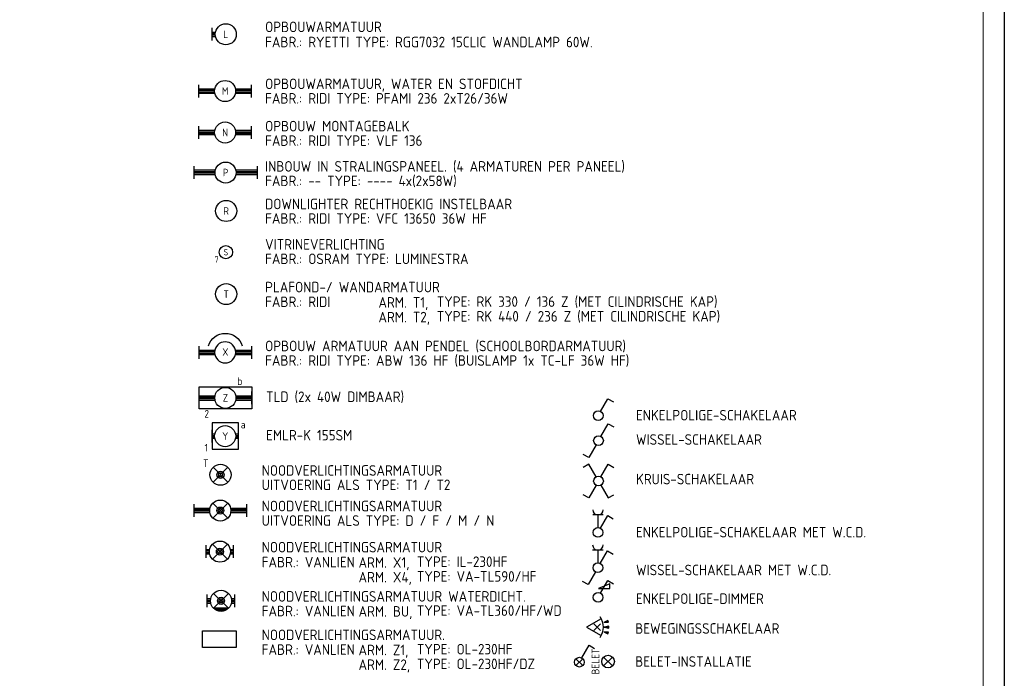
# Model space of a CAD drawing. Header units: millimetres. Extents: x -6587 to 112313, y 244 to 84344.
# Tile 38 of 63: x 88955 to 112313, y 13901 to 29522. Entities that reach past the tile are written whole.
import ezdxf
from ezdxf.enums import TextEntityAlignment as Align

# ---------------------------------------------------------------- set-up
doc = ezdxf.new("R2010")
doc.units = ezdxf.units.MM
doc.header["$LTSCALE"] = 100
doc.layers.get('0').update_dxf_attribs({"color": 9, "linetype": 'CONTINUOUS'})
for name, color, linetype in [('71', 2, 'CONTINUOUS'), ('EB63101-_ATTRIB', 2, 'CONTINUOUS'), ('EB6331--_ATTRIB', 2, 'CONTINUOUS'), ('EB63501-_ATTRIB', 2, 'CONTINUOUS'), ('EL63101-_LICHT-ARM', 3, 'CONTINUOUS'), ('EL63101-LICHT-ARM', 3, 'CONTINUOUS'), ('EL63102-_LICHT-SCH', 3, 'CONTINUOUS'), ('EL63202-_NOODVRL-TXT', 3, 'CONTINUOUS'), ('EL6331--_BELET230V', 3, 'CONTINUOUS'), ('EL63501-_NOODVRL-ARM', 3, 'CONTINUOUS'), ('LIJN025', 10, 'CONTINUOUS'), ('LIJN050', 90, 'CONTINUOUS'), ('TEKST25', 10, 'CONTINUOUS'), ('TEKST35', 50, 'CONTINUOUS'), ('TEKST50', 90, 'CONTINUOUS')]:
    doc.layers.add(name, color=color, linetype=linetype)
doc.styles.add('1_8', font='iso', dxfattribs={"width": 0.7, "height": 1.8})
doc.styles.add('2_0', font='iso', dxfattribs={"height": 200})
doc.styles.add('ISO', font='ISO.SHX')
doc.styles.add('MAATVOERING', font='iso.shx')
doc.styles.add('ROMAND', font='romand')

# ---------------------------------------------------------------- blocks, each defined once
blk = doc.blocks.new('A0-G')
at = {"layer": 'LIJN025'}
blk.add_lwpolyline([(1189, 841), (1189, 0), (0, 0), (0, 841)], close=True, dxfattribs=at)
at = {"layer": 'LIJN050', "const_width": 0.2}
blk.add_lwpolyline([(1184, 836), (25, 836), (25, 5), (1184, 5)], close=True, dxfattribs=at)
at = {"layer": 'TEKST25', "style": 'ROMAND', "width": 2.899115}
blk.add_attdef('STATUS', text='', height=2.5, dxfattribs=at).set_placement((1143, 71.5), (1182, 71.5), align=Align.FIT)
at = {"layer": 'TEKST25', "style": 'ISO'}
for tag, p in [('E', (1144.25, 66)), ('NAAM-E', (1155.75, 66)), ('DATUM-E', (1174, 66)), ('D', (1144.25, 61)), ('NAAM-D', (1155.75, 61)), ('DATUM-D', (1174, 61)), ('C', (1144.25, 56)), ('NAAM-C', (1155.75, 56)), ('DATUM-C', (1174, 56)), ('B', (1144.25, 51)), ('NAAM-B', (1155.75, 51)), ('DATUM-B', (1174, 51)), ('A', (1144.25, 46)), ('NAAM-A', (1155.75, 46)), ('DATUM-A', (1174, 46))]:
    blk.add_attdef(tag, text='', height=2.5, dxfattribs=at).set_placement(p, align=Align.CENTER)
for tag, p in [('DATUM', (1021.75, 36.25)), ('SCHAAL', (1057, 36.25)), ('GETEKEND', (1087.25, 36.25)), ('GECONTOL.', (1122, 36.25)), ('FORMAAT', (1152.25, 28.25))]:
    blk.add_attdef(tag, p, '', height=2.5, dxfattribs=at)
at = {"layer": 'TEKST35', "style": 'ISO'}
for tag, p in [('PROJECT', (1023.5, 72.5)), ('PLAATS', (1023.5, 63.5)), ('INSTALLATIE-REGEL1', (1023.5, 52.5)), ('INSTALLATIE-REGEL2', (1023.5, 43.5))]:
    blk.add_attdef(tag, p, '', height=4, dxfattribs=at)
blk.add_attdef('PROJ.NR.', text='', height=4, dxfattribs=at).set_placement((1170, 23), align=Align.CENTER)
at = {"layer": 'TEKST50', "style": 'ISO'}
blk.add_attdef('FILE-NAAM', text='', height=5, dxfattribs=at).set_placement((1162.5, 7.5), align=Align.CENTER)
blk = doc.blocks.new('EJ3T01W')
at = {"color": 0}
for p, q in [((-3.25, -1.5), (-3.25, 1.5)), ((-3.25, 0.52), (-2.44, 0.52)), ((-3.25, 0.17), (-2.49, 0.17)), ((-1.77, 1.77), (1.77, -1.77)), ((1.77, 1.77), (-1.77, -1.77)), ((2.44, 0.52), (3.25, 0.52)), ((2.49, 0.17), (3.25, 0.17)), ((3.25, -1.5), (3.25, 1.5)), ((-3.25, -0.17), (-2.49, -0.17)), ((-3.25, -0.52), (-2.44, -0.52)), ((2.44, -0.52), (3.25, -0.52)), ((2.49, -0.17), (3.25, -0.17))]:
    blk.add_line(p, q, dxfattribs=at)
for p, q in [((1.77, -1.77), (-1.77, -1.77)), ((1.48, -2.02), (-1.48, -2.02)), ((1.05, -2.27), (-1.05, -2.27))]:
    blk.add_line(p, q)
at = {"color": 6}
blk.add_lwpolyline([(1.77, -1.77), (1.75, -1.75)], dxfattribs=at)
at = {"color": 0}
for radius in [2.5, 0.85, 0.5]:
    blk.add_circle((0, 0), radius, dxfattribs=at)
at = {"color": 6, "style": '1_8'}
for tag, flags, p in [('A_CODE', 8, (-3.5, 2.75)), ('SCHAK', 8, (3.5, 2.75)), ('GROEP', 8, (-3.5, -2.75)), ('KAST', 9, (3.5, -2.75))]:
    blk.add_attdef(tag, text='', height=1.8, dxfattribs=dict(at, flags=flags)).set_placement(p, align=Align.MIDDLE)
blk = doc.blocks.new('ES3S1-R')
blk.add_lwpolyline([(0.1, 2.12), (2.75, 2.12), (2.75, 3.25)], close=True)
blk.add_lwpolyline([(0.58, 1), (2.31, 4), (3.61, 3.25)])
blk.add_circle((0, 0), 1.15)
at = {"style": '1_8'}
for tag, flags, p in [('SCHAK', 8, (3, 5.5)), ('KAST', 9, (-3, 0.5)), ('M_CODE', 9, (0, 0)), ('DOEL', 9, (-3, -2)), ('GROEP', 9, (-3, -4.5))]:
    blk.add_attdef(tag, text='', height=1.8, dxfattribs=dict(at, flags=flags)).set_placement(p, align=Align.MIDDLE_CENTER)
blk = doc.blocks.new('ES3N001')
blk.add_lwpolyline([(4.01, 2.01), (4.01, -1.98), (-3.99, -1.98), (-3.99, 2.01)], close=True)
at = {"color": 2, "flags": 8}
for tag, height, style, p in [('NUMMER', 1.8, '1_8', (4, 3.75)), ('TEKST', 2, '2_0', (0, 0))]:
    blk.add_attdef(tag, text='', height=height, dxfattribs=dict(at, style=style)).set_placement(p, align=Align.MIDDLE)
at = {"style": '1_8'}
for tag, flags, p in [('A_CODE', 8, (-3.5, 2.75)), ('SCHAK', 8, (3.5, 2.75)), ('GROEP', 8, (-3.5, -2.75)), ('KAST', 9, (3.5, -2.75))]:
    blk.add_attdef(tag, text='', height=1.8, dxfattribs=dict(at, flags=flags)).set_placement(p, align=Align.MIDDLE_CENTER)
blk = doc.blocks.new('ES081001')
for p, q in [((1.06, -1.06), (-1.06, 1.06)), ((-1.06, -1.06), (1.06, 1.06))]:
    blk.add_line(p, q)
blk.add_circle((0, 0), 1.5)
at = {"color": 2, "style": '1_8', "flags": 8}
for tag, p in [('NUMMER', (0, 5.5)), ('CODE', (0, 3))]:
    blk.add_attdef(tag, text='', height=1.8, dxfattribs=at).set_placement(p, align=Align.MIDDLE)
at = {"style": '1_8', "flags": 8}
blk.add_attdef('M_CODE', text='', height=1.8, dxfattribs=at).set_placement((0, 0), align=Align.MIDDLE_CENTER)
blk = doc.blocks.new('ES652116')
for p, q in [((-0.81, -0.81), (0.81, 0.81)), ((0.81, -0.81), (-0.81, 0.81)), ((1.56, 1.09), (2.62, 1.37)), ((1.7, 0), (2.8, 0)), ((1.56, -1.09), (2.62, -1.37))]:
    blk.add_line(p, q)
blk.add_lwpolyline([(0.96, 2), (-2.5, 0), (0.96, -2)])
for points in [[(2.67, 1.18), (2.57, 1.56), (1.56, 1.09)], [(2.8, -0.2), (2.8, 0.2), (1.7, 0)], [(2.57, -1.56), (2.67, -1.18), (1.56, -1.09)]]:
    blk.add_lwpolyline(points, close=True)
blk.add_arc((-2.5, 0), 4, 322.8192, 37.1808)
at = {"style": '1_8'}
for tag, flags, p in [('SCHAK', 8, (3, 5.5)), ('KAST', 9, (-3, 0.5)), ('M_CODE', 9, (0, 0)), ('DOEL', 9, (-3, -2)), ('GROEP', 9, (-3, -4.5))]:
    blk.add_attdef(tag, text='', height=1.8, dxfattribs=dict(at, flags=flags)).set_placement(p, align=Align.MIDDLE_CENTER)
at = {"style": '1_8', "flags": 8}
blk.add_attdef('CODE', text='', height=1.8, dxfattribs=at).set_placement((0, 0), align=Align.MIDDLE)
blk = doc.blocks.new('ES3S1--L')
for p, q in [((-0.81, -0.81), (0.81, 0.81)), ((0.81, -0.81), (-0.81, 0.81))]:
    blk.add_line(p, q)
blk.add_lwpolyline([(0.58, 1), (2.31, 4), (3.61, 3.25)])
blk.add_circle((0, 0), 1.15)
at = {"style": '1_8'}
for tag, flags, p in [('SCHAK', 8, (3, 5.5)), ('KAST', 9, (-3, 0.5)), ('M_CODE', 9, (0, 0)), ('DOEL', 9, (-3, -2)), ('GROEP', 9, (-3, -4.5))]:
    blk.add_attdef(tag, text='', height=1.8, dxfattribs=dict(at, flags=flags)).set_placement(p, align=Align.MIDDLE_CENTER)
blk = doc.blocks.new('ES3G10')
for p, q in [((-3.25, -1.5), (-3.25, 1.5)), ((-3.25, 0.52), (-2.44, 0.52)), ((-3.25, 0.17), (-2.49, 0.17)), ((-3.25, -0.17), (-2.49, -0.17)), ((-3.25, -0.52), (-2.44, -0.52))]:
    blk.add_line(p, q)
blk.add_circle((0, 0), 2.5)
at = {"color": 6, "style": '1_8'}
for tag, flags, p in [('SCHAK', 8, (3.5, 2.75)), ('A_CODE', 8, (0, 0)), ('GROEP', 8, (-3.5, -2.75)), ('KAST', 9, (3.5, -2.75))]:
    blk.add_attdef(tag, text='', height=1.8, dxfattribs=dict(at, flags=flags)).set_placement(p, align=Align.MIDDLE)
blk = doc.blocks.new('EJ3T01')
at = {"color": 0}
for p, q in [((-3.25, -1.5), (-3.25, 1.5)), ((-3.25, 0.52), (-2.44, 0.52)), ((-3.25, 0.17), (-2.49, 0.17)), ((-1.77, 1.77), (1.77, -1.77)), ((1.77, 1.77), (-1.77, -1.77)), ((2.44, 0.52), (3.25, 0.52)), ((2.49, 0.17), (3.25, 0.17)), ((3.25, -1.5), (3.25, 1.5)), ((-3.25, -0.17), (-2.49, -0.17)), ((-3.25, -0.52), (-2.44, -0.52)), ((2.44, -0.52), (3.25, -0.52)), ((2.49, -0.17), (3.25, -0.17))]:
    blk.add_line(p, q, dxfattribs=at)
at = {"color": 6}
blk.add_lwpolyline([(1.77, -1.77), (1.75, -1.75)], dxfattribs=at)
at = {"color": 0}
for radius in [2.5, 0.85, 0.5]:
    blk.add_circle((0, 0), radius, dxfattribs=at)
at = {"color": 6, "style": '1_8'}
for tag, flags, p in [('A_CODE', 8, (-3.5, 2.75)), ('SCHAK', 8, (3.5, 2.75)), ('GROEP', 8, (-3.5, -2.75)), ('KAST', 9, (3.5, -2.75))]:
    blk.add_attdef(tag, text='', height=1.8, dxfattribs=dict(at, flags=flags)).set_placement(p, align=Align.MIDDLE)
blk = doc.blocks.new('EJ3T21')
at = {"color": 0}
for p, q in [((-6.25, -1.5), (-6.25, 1.5)), ((-6.25, 0.52), (-2.44, 0.52)), ((-6.25, 0.17), (-2.49, 0.17)), ((-1.77, 1.77), (1.77, -1.77)), ((1.77, 1.77), (-1.77, -1.77)), ((2.44, 0.52), (6.25, 0.52)), ((2.49, 0.17), (6.25, 0.17)), ((6.25, -1.5), (6.25, 1.5)), ((-6.25, -0.17), (-2.49, -0.17)), ((-6.25, -0.52), (-2.44, -0.52)), ((2.44, -0.52), (6.25, -0.52)), ((2.49, -0.17), (6.25, -0.17))]:
    blk.add_line(p, q, dxfattribs=at)
at = {"color": 6}
blk.add_lwpolyline([(1.77, -1.77), (1.75, -1.75)], dxfattribs=at)
at = {"color": 0}
for radius in [2.5, 0.85, 0.5]:
    blk.add_circle((0, 0), radius, dxfattribs=at)
at = {"color": 6, "style": '1_8'}
for tag, flags, p in [('A_CODE', 8, (-3.5, 2.75)), ('SCHAK', 8, (3.5, 2.75)), ('GROEP', 8, (-3.5, -2.75)), ('KAST', 9, (3.5, -2.75))]:
    blk.add_attdef(tag, text='', height=1.8, dxfattribs=dict(at, flags=flags)).set_placement(p, align=Align.MIDDLE)
blk = doc.blocks.new('ES3G01')
at = {"color": 0}
for p, q in [((-1.77, 1.77), (1.77, -1.77)), ((1.77, 1.77), (-1.77, -1.77))]:
    blk.add_line(p, q, dxfattribs=at)
at = {"color": 6}
blk.add_lwpolyline([(1.77, -1.77), (1.75, -1.75)], dxfattribs=at)
blk.add_circle((0, 0), 2.5)
at = {"color": 0}
for radius in [0.85, 0.5]:
    blk.add_circle((0, 0), radius, dxfattribs=at)
at = {"color": 6, "style": '1_8'}
for tag, flags, p in [('A_CODE', 8, (-3.5, 2.75)), ('SCHAK', 8, (3.5, 2.75)), ('GROEP', 8, (-3.5, -2.75)), ('KAST', 9, (3.5, -2.75))]:
    blk.add_attdef(tag, text='', height=1.8, dxfattribs=dict(at, flags=flags)).set_placement(p, align=Align.MIDDLE)
blk = doc.blocks.new('EJ3T10')
at = {"color": 0}
for p, q in [((-3.12, -1.5), (-3.12, 1.5)), ((-3.12, 0.52), (-2.44, 0.52)), ((-3.12, 0.17), (-2.49, 0.17)), ((2.44, 0.52), (3.12, 0.52)), ((2.49, 0.17), (3.12, 0.17)), ((3.12, -1.5), (3.12, 1.5)), ((-3.12, -0.17), (-2.49, -0.17)), ((-3.12, -0.52), (-2.44, -0.52)), ((2.44, -0.52), (3.12, -0.52)), ((2.49, -0.17), (3.12, -0.17))]:
    blk.add_line(p, q, dxfattribs=at)
blk.add_circle((0, 0), 2.5, dxfattribs=at)
at = {"color": 6, "style": '1_8'}
for tag, flags, p in [('SCHAK', 8, (3.5, 2.75)), ('A_CODE', 8, (0, 0)), ('GROEP', 8, (-3.5, -2.75)), ('KAST', 9, (3.5, -2.75))]:
    blk.add_attdef(tag, text='', height=1.8, dxfattribs=dict(at, flags=flags)).set_placement(p, align=Align.MIDDLE)
blk = doc.blocks.new('PENDEL')
at = {"color": 0}
for p, q in [((-6.25, -1.5), (-6.25, 1.5)), ((-6.25, 0.52), (-2.44, 0.52)), ((-6.25, 0.18), (-2.49, 0.18)), ((2.44, 0.52), (6.25, 0.52)), ((2.49, 0.18), (6.25, 0.18)), ((6.25, -1.5), (6.25, 1.5)), ((-6.25, -0.18), (-2.49, -0.18)), ((-6.25, -0.52), (-2.44, -0.52)), ((2.44, -0.52), (6.25, -0.52)), ((2.49, -0.18), (6.25, -0.18))]:
    blk.add_line(p, q, dxfattribs=at)
blk.add_circle((0, 0), 2.5, dxfattribs=at)
at = {"layer": 'EL63101-_LICHT-ARM'}
blk.add_arc((0.04, -0.3), 4.21, 197.6135, 342.3865, dxfattribs=at)
at = {"color": 6, "style": '1_8'}
for tag, flags, p in [('SCHAK', 8, (3.5, 2.75)), ('A_CODE', 8, (0, 0)), ('GROEP', 8, (-3.5, -2.75)), ('KAST', 9, (3.5, -2.75))]:
    blk.add_attdef(tag, text='', height=1.8, dxfattribs=dict(at, flags=flags)).set_placement(p, align=Align.MIDDLE)
at = {"style": '1_8', "flags": 8}
blk.add_attdef('M_CODE', text='', height=3.6, dxfattribs=at).set_placement((0, 0), align=Align.MIDDLE_CENTER)
blk = doc.blocks.new('EJ3T30')
at = {"color": 0}
for p, q in [((-7.5, -1.5), (-7.5, 1.5)), ((-7.5, 0.52), (-2.44, 0.52)), ((-7.5, 0.17), (-2.49, 0.17)), ((2.44, 0.52), (7.5, 0.52)), ((2.49, 0.17), (7.5, 0.17)), ((7.5, -1.5), (7.5, 1.5)), ((-7.5, -0.18), (-2.49, -0.18)), ((-7.5, -0.53), (-2.44, -0.53)), ((2.44, -0.53), (7.5, -0.53)), ((2.49, -0.18), (7.5, -0.18))]:
    blk.add_line(p, q, dxfattribs=at)
blk.add_circle((0, 0), 2.5, dxfattribs=at)
at = {"color": 6, "style": '1_8'}
for tag, flags, p in [('SCHAK', 8, (3.5, 2.75)), ('A_CODE', 8, (0, 0)), ('GROEP', 8, (-3.5, -2.75)), ('KAST', 9, (3.5, -2.75))]:
    blk.add_attdef(tag, text='', height=1.8, dxfattribs=dict(at, flags=flags)).set_placement(p, align=Align.MIDDLE)
blk = doc.blocks.new('ES3W1A---ES3S1')
for p, q in [((1.25, 4.15), (-1.25, 4.15)), ((0, 4.15), (0, 1.15))]:
    blk.add_line(p, q)
blk.add_lwpolyline([(0.58, 1), (2.31, 4), (3.61, 3.25)])
blk.add_circle((0, 0), 1.15)
blk.add_arc((0, 5.4), 1.25, 180, 0)
at = {"style": '1_8'}
for tag, flags, p in [('VERMOGEN', 9, (-2.5, 6.65)), ('GROEP', 8, (0, 7.15)), ('KAST', 9, (2.5, 6.65))]:
    blk.add_attdef(tag, text='', height=1.8, rotation=90, dxfattribs=dict(at, flags=flags)).set_placement(p, align=Align.MIDDLE)
at = {"style": '1_8', "width": 0.7, "flags": 8}
for tag, p in [('SCHAK', (2.5, 6.78)), ('TAL', (-2.5, 6.65)), ('DOEL', (-1.5, 2.65))]:
    blk.add_attdef(tag, text='', height=1.8, rotation=90, dxfattribs=at).set_placement(p, align=Align.MIDDLE)
at = {"style": '1_8'}
for tag, flags, p in [('SCHAK', 8, (3, 5.5)), ('KAST', 9, (-3, 0.5)), ('M_CODE', 9, (0, 0)), ('DOEL', 9, (-3, -2)), ('GROEP', 9, (-3, -4.5))]:
    blk.add_attdef(tag, text='', height=1.8, dxfattribs=dict(at, flags=flags)).set_placement(p, align=Align.MIDDLE_CENTER)
blk = doc.blocks.new('ES3W1A---ES3SW')
for p, q in [((1.25, 4.15), (-1.25, 4.15)), ((0, 4.15), (0, 1.15))]:
    blk.add_line(p, q)
for points in [[(0.58, 1), (2.31, 4), (3.61, 3.25)], [(-0.58, -1), (-2.31, -4), (-3.61, -3.25)]]:
    blk.add_lwpolyline(points)
blk.add_circle((0, 0), 1.15)
blk.add_arc((0, 5.4), 1.25, 180, 0)
at = {"style": '1_8'}
for tag, flags, p in [('VERMOGEN', 9, (-2.5, 6.65)), ('GROEP', 8, (0, 7.15)), ('KAST', 9, (2.5, 6.65))]:
    blk.add_attdef(tag, text='', height=1.8, rotation=90, dxfattribs=dict(at, flags=flags)).set_placement(p, align=Align.MIDDLE)
at = {"style": '1_8', "width": 0.7, "flags": 8}
for tag, p in [('SCHAK', (2.5, 6.78)), ('TAL', (-2.5, 6.65)), ('DOEL', (-1.5, 2.65))]:
    blk.add_attdef(tag, text='', height=1.8, rotation=90, dxfattribs=at).set_placement(p, align=Align.MIDDLE)
at = {"style": '1_8'}
for tag, flags, p in [('SCHAK', 8, (3, 5.5)), ('KAST', 9, (-3, 0.5)), ('M_CODE', 9, (0, 0)), ('DOEL', 9, (-3, -2)), ('GROEP', 9, (-3, -4.5))]:
    blk.add_attdef(tag, text='', height=1.8, dxfattribs=dict(at, flags=flags)).set_placement(p, align=Align.MIDDLE_CENTER)
blk = doc.blocks.new('ES3SX')
for points in [[(-0.58, 1), (-2.31, 4), (-3.61, 3.25)], [(0.58, 1), (2.31, 4), (3.61, 3.25)], [(-0.58, -1), (-2.31, -4), (-3.61, -3.25)], [(0.58, -1), (2.31, -4), (3.61, -3.25)]]:
    blk.add_lwpolyline(points)
blk.add_circle((0, 0), 1.15)
at = {"style": '1_8'}
for tag, flags, p in [('SCHAK', 8, (3, 5.5)), ('KAST', 9, (-3, 0.5)), ('M_CODE', 9, (0, 0)), ('DOEL', 9, (-3, -2)), ('GROEP', 9, (-3, -4.5))]:
    blk.add_attdef(tag, text='', height=1.8, dxfattribs=dict(at, flags=flags)).set_placement(p, align=Align.MIDDLE_CENTER)
blk = doc.blocks.new('ES3S1')
blk.add_lwpolyline([(0.58, 1), (2.31, 4), (3.61, 3.25)])
blk.add_circle((0, 0), 1.15)
at = {"style": '1_8'}
for tag, flags, p in [('SCHAK', 8, (3, 5.5)), ('KAST', 9, (-3, 0.5)), ('M_CODE', 9, (0, 0)), ('DOEL', 9, (-3, -2)), ('GROEP', 9, (-3, -4.5))]:
    blk.add_attdef(tag, text='', height=1.8, dxfattribs=dict(at, flags=flags)).set_placement(p, align=Align.MIDDLE_CENTER)
blk = doc.blocks.new('ES3SW')
for points in [[(0.58, 1), (2.31, 4), (3.61, 3.25)], [(-0.58, -1), (-2.31, -4), (-3.61, -3.25)]]:
    blk.add_lwpolyline(points)
blk.add_circle((0, 0), 1.15)
at = {"style": '1_8'}
for tag, flags, p in [('SCHAK', 8, (3, 5.5)), ('KAST', 9, (-3, 0.5)), ('M_CODE', 9, (0, 0)), ('DOEL', 9, (-3, -2)), ('GROEP', 9, (-3, -4.5))]:
    blk.add_attdef(tag, text='', height=1.8, dxfattribs=dict(at, flags=flags)).set_placement(p, align=Align.MIDDLE_CENTER)
blk = doc.blocks.new('ES3G00')
blk.add_circle((0, 0), 2.5)
at = {"color": 6, "style": '1_8'}
for tag, flags, p in [('SCHAK', 8, (3.5, 2.75)), ('A_CODE', 8, (0, 0)), ('GROEP', 8, (-3.5, -2.75)), ('KAST', 9, (3.5, -2.75))]:
    blk.add_attdef(tag, text='', height=1.8, dxfattribs=dict(at, flags=flags)).set_placement(p, align=Align.MIDDLE)
blk = doc.blocks.new('EJ3T20')
at = {"color": 0}
for p, q in [((-6.25, -1.5), (-6.25, 1.5)), ((-6.25, 0.52), (-2.44, 0.52)), ((-6.25, 0.17), (-2.49, 0.17)), ((2.44, 0.52), (6.25, 0.52)), ((2.49, 0.17), (6.25, 0.17)), ((6.25, -1.5), (6.25, 1.5)), ((-6.25, -0.17), (-2.49, -0.17)), ((-6.25, -0.52), (-2.44, -0.52)), ((2.44, -0.52), (6.25, -0.52)), ((2.49, -0.17), (6.25, -0.17))]:
    blk.add_line(p, q, dxfattribs=at)
blk.add_circle((0, 0), 2.5, dxfattribs=at)
at = {"color": 6, "style": '1_8'}
for tag, flags, p in [('SCHAK', 8, (3.5, 2.75)), ('A_CODE', 8, (0, 0)), ('GROEP', 8, (-3.5, -2.75)), ('KAST', 9, (3.5, -2.75))]:
    blk.add_attdef(tag, text='', height=1.8, dxfattribs=dict(at, flags=flags)).set_placement(p, align=Align.MIDDLE)

msp = doc.modelspace()

# ---------------------------------------------------------------- linework, layer by layer
at = {"layer": '71', "color": 50}
for p, q in [((94148, 19958), (93517, 19958)), ((93517, 19958), (93517, 19333)), ((94148, 19333), (94148, 19958)), ((93517, 19333), (94148, 19333))]:
    msp.add_line(p, q, dxfattribs=at)
at = {"layer": 'LIJN025', "color": 50}
for p, q in [((93213, 20295), (93213, 20816)), ((93213, 20816), (94461, 20816)), ((94461, 20816), (94461, 20295)), ((94461, 20295), (93213, 20295))]:
    msp.add_line(p, q, dxfattribs=at)

# ---------------------------------------------------------------- block references
at = {"xscale": 100, "yscale": 100, "zscale": 100}
msp.add_blockref('A0-G', (-6587, 244), dxfattribs=at)
at = {"layer": 'EL63101-_LICHT-ARM'}
ref = msp.add_blockref('ES3G10', (93844, 29176), dxfattribs=dict(at, xscale=100, yscale=100, zscale=100))
ref.add_attrib('A_CODE', 'L', dxfattribs={"layer": 'EB63101-_ATTRIB', "color": 1, "height": 180, "style": '1_8', "flags": 8}).set_placement((93844, 29176), align=Align.MIDDLE)
ref = msp.add_blockref('EJ3T20', (93828, 27830, 3500), dxfattribs=dict(at, xscale=100, yscale=100, zscale=100))
ref.add_attrib('A_CODE', 'M', dxfattribs={"layer": 'EB63101-_ATTRIB', "color": 1, "height": 180, "style": '1_8', "flags": 8}).set_placement((93828, 27830, 3500), align=Align.MIDDLE)
ref = msp.add_blockref('EJ3T20', (93828, 26847, 3500), dxfattribs=dict(at, xscale=100, yscale=100, zscale=100))
ref.add_attrib('A_CODE', 'N', dxfattribs={"layer": 'EB63101-_ATTRIB', "color": 1, "height": 180, "style": '1_8', "flags": 8}).set_placement((93828, 26847, 3500), align=Align.MIDDLE)
ref = msp.add_blockref('EJ3T30', (93839, 25896), dxfattribs=dict(at, xscale=100, yscale=100, zscale=100, rotation=180))
ref.add_attrib('A_CODE', 'P', dxfattribs={"layer": 'EB63101-_ATTRIB', "color": 1, "height": 180, "style": '1_8', "flags": 8}).set_placement((93839, 25896), align=Align.MIDDLE)
ref = msp.add_blockref('ES3G00', (93853, 24985, 3500), dxfattribs=dict(at, xscale=100, yscale=100, zscale=100))
ref.add_attrib('A_CODE', 'R', dxfattribs={"layer": 'EB63101-_ATTRIB', "color": 1, "height": 180, "style": '1_8', "flags": 8}).set_placement((93853, 24985, 3500), align=Align.MIDDLE)
ref = msp.add_blockref('ES3G00', (93846, 24008, 1645), dxfattribs=dict(at, xscale=63.28125, yscale=63.28125, zscale=63.28125))
ref.add_attrib('A_CODE', 'S', dxfattribs={"layer": 'EB63101-_ATTRIB', "color": 210, "height": 150, "style": '1_8', "flags": 8}).set_placement((93846, 24008, 1645), align=Align.MIDDLE)
ref.add_attrib('GROEP', '7', dxfattribs={"layer": 'EB63101-_ATTRIB', "color": 210, "height": 150, "style": '1_8', "flags": 8}).set_placement((93625, 23834, 1645), align=Align.MIDDLE)
ref = msp.add_blockref('ES3G00', (93853, 23014, 3500), dxfattribs=dict(at, xscale=100, yscale=100, zscale=100))
ref.add_attrib('A_CODE', 'T', dxfattribs={"layer": 'EB63101-_ATTRIB', "color": 1, "height": 180, "style": '1_8', "flags": 8}).set_placement((93853, 23014, 3500), align=Align.MIDDLE)
ref = msp.add_blockref('EJ3T20', (93834, 20552, 3500), dxfattribs=dict(at, xscale=100, yscale=100, zscale=100))
ref.add_attrib('A_CODE', 'Z', dxfattribs={"layer": 'EB63101-_ATTRIB', "color": 1, "height": 180, "style": '1_8', "flags": 8}).set_placement((93834, 20552, 3500), align=Align.MIDDLE)
ref.add_attrib('GROEP', '2', dxfattribs={"layer": 'EB63101-_ATTRIB', "color": 1, "height": 180, "style": '1_8', "flags": 8}).set_placement((93391, 20174, 3500), align=Align.MIDDLE)
ref.add_attrib('SCHAK', 'b', dxfattribs={"layer": 'EB63101-_ATTRIB', "color": 1, "height": 180, "style": '1_8', "flags": 8}).set_placement((94177, 20949, 3500), align=Align.MIDDLE)
ref = msp.add_blockref('EJ3T10', (93830, 19645), dxfattribs=dict(at, xscale=100, yscale=100, zscale=100))
ref.add_attrib('A_CODE', 'Y', dxfattribs={"layer": 'EB63101-_ATTRIB', "color": 1, "height": 180, "style": '1_8', "flags": 8}).set_placement((93830, 19645), align=Align.MIDDLE)
ref.add_attrib('GROEP', '1', dxfattribs={"layer": 'EB63101-_ATTRIB', "color": 1, "height": 180, "style": '1_8', "flags": 8}).set_placement((93380, 19370), align=Align.MIDDLE)
ref.add_attrib('SCHAK', 'a', dxfattribs={"layer": 'EB63101-_ATTRIB', "color": 1, "height": 180, "style": '1_8', "flags": 8}).set_placement((94255, 19920), align=Align.MIDDLE)
at = {"layer": 'EL63101-LICHT-ARM'}
ref = msp.add_blockref('PENDEL', (93830, 21632), dxfattribs=dict(at, xscale=-100, yscale=100, zscale=100, rotation=180))
ref.add_attrib('A_CODE', 'X', dxfattribs={"layer": 'EB63101-_ATTRIB', "color": 1, "height": 180, "style": '1_8', "flags": 8}).set_placement((93834, 21640), align=Align.MIDDLE)
at = {"layer": 'EL63102-_LICHT-SCH', "xscale": 100, "yscale": 100, "zscale": 100}
for name, p in [('ES3S1', (102679, 20132)), ('ES3SW', (102686, 19538)), ('ES3SX', (102686, 18579)), ('ES3W1A---ES3S1', (102674, 17360)), ('ES3W1A---ES3SW', (102671, 16524)), ('ES3S1-R', (102677, 15820)), ('ES652116', (102653, 15114))]:
    msp.add_blockref(name, p, dxfattribs=at)
at = {"layer": 'EL63102-_LICHT-SCH', "xscale": 100, "yscale": 100, "zscale": 100, "rotation": 359.9999999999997}
msp.add_blockref('ES3S1--L', (102232, 14284), dxfattribs=at)
at = {"layer": 'EL63202-_NOODVRL-TXT', "xscale": 100, "yscale": 100, "zscale": 100}
msp.add_blockref('ES3N001', (93687, 14829), dxfattribs=at)
at = {"layer": 'EL6331--_BELET230V'}
ref = msp.add_blockref('ES081001', (102914, 14299), dxfattribs=dict(at, xscale=100, yscale=100, zscale=100, rotation=90))
ref.add_attrib('CODE', 'BELET', dxfattribs={"layer": 'EB6331--_ATTRIB', "color": 1, "height": 180, "rotation": 90, "style": '1_8', "flags": 8}).set_placement((102614, 14299), align=Align.MIDDLE)
at = {"layer": 'EL63501-_NOODVRL-ARM'}
ref = msp.add_blockref('ES3G01', (93718, 18728), dxfattribs=dict(at, xscale=100, yscale=100, zscale=100))
ref.add_attrib('A_CODE', 'T', dxfattribs={"layer": 'EB63501-_ATTRIB', "color": 1, "height": 180, "style": '1_8', "flags": 8}).set_placement((93368, 19003), align=Align.MIDDLE)
at = {"layer": 'EL63501-_NOODVRL-ARM', "xscale": 100, "yscale": 100, "zscale": 100, "rotation": 180}
msp.add_blockref('EJ3T21', (93714, 17879), dxfattribs=at)
at = {"layer": 'EL63501-_NOODVRL-ARM', "xscale": 100, "yscale": 100, "zscale": 100}
for name, p in [('EJ3T01', (93705, 16905)), ('EJ3T01W', (93731, 15738))]:
    msp.add_blockref(name, p, dxfattribs=at)

# ---------------------------------------------------------------- texts
at = {"layer": 'TEKST25'}
for s, style, p in [('OPBOUWARMATUUR ', 'MAATVOERING', (94777, 29226)), ('FABR.: RYETTI TYPE: RGG7032 15CLIC WANDLAMP 60W.', 'MAATVOERING', (94777, 28867)), ('OPBOUWARMATUUR, WATER EN STOFDICHT', 'MAATVOERING', (94777, 27875)), ('FABR.: RIDI TYPE: PFAMI 236 2xT26/36W', 'MAATVOERING', (94777, 27531)), ('OPBOUW MONTAGEBALK', 'MAATVOERING', (94777, 26873)), ('FABR.: RIDI TYPE: VLF 136', 'MAATVOERING', (94777, 26529)), ('INBOUW IN STRALINGSPANEEL. (4 ARMATUREN PER PANEEL)', 'MAATVOERING', (94777, 25918)), ('FABR.: -- TYPE: ---- 4x(2x58W)', 'MAATVOERING', (94777, 25574)), ('DOWNLIGHTER RECHTHOEKIG INSTELBAAR', 'MAATVOERING', (94777, 25026)), ('FABR.: RIDI TYPE: VFC 13650 36W HF', 'MAATVOERING', (94777, 24682)), ('VITRINEVERLICHTING', 'MAATVOERING', (94777, 24069)), ('FABR.: OSRAM TYPE: LUMINESTRA ', 'MAATVOERING', (94777, 23725)), ('PLAFOND-/ WANDARMATUUR', 'MAATVOERING', (94777, 23055)), ('FABR.: RIDI ', 'MAATVOERING', (94777, 22706)), ('ARM. T1, ', 'MAATVOERING', (97465, 22692)), ('TYPE: RK 330 / 136 Z (MET CILINDRISCHE KAP)', 'MAATVOERING', (98850, 22711)), ('ARM. T2, ', 'MAATVOERING', (97465, 22343)), ('TYPE: RK 440 / 236 Z (MET CILINDRISCHE KAP)', 'MAATVOERING', (98850, 22362)), ('OPBOUW ARMATUUR AAN PENDEL (SCHOOLBORDARMATUUR)', 'MAATVOERING', (94777, 21658)), ('FABR.: RIDI TYPE: ABW 136 HF (BUISLAMP 1x TC-LF 36W HF)', 'MAATVOERING', (94777, 21314)), ('TLD (2x 40W DIMBAAR)', 'ISO', (94800, 20454)), ('ENKELPOLIGE-SCHAKELAAR', 'MAATVOERING', (103576, 20016)), ('EMLR-K 155SM', 'ISO', (94800, 19542)), ('WISSEL-SCHAKELAAR', 'MAATVOERING', (103576, 19440)), ('NOODVERLICHTINGSARMATUUR ', 'MAATVOERING', (94696, 18706)), ('KRUIS-SCHAKELAAR', 'MAATVOERING', (103576, 18501)), ('UITVOERING ALS TYPE: T1 / T2', 'MAATVOERING', (94696, 18364)), ('NOODVERLICHTINGSARMATUUR', 'MAATVOERING', (94696, 17862)), ('UITVOERING ALS TYPE: D / F / M / N', 'MAATVOERING', (94696, 17517)), ('ENKELPOLIGE-SCHAKELAAR MET W.C.D.', 'MAATVOERING', (103576, 17242)), ('NOODVERLICHTINGSARMATUUR', 'MAATVOERING', (94696, 16887)), ('FABR.: VANLIEN ', 'MAATVOERING', (94696, 16532)), ('ARM. X1, ', 'MAATVOERING', (96993, 16523)), ('TYPE: IL-230HF', 'MAATVOERING', (98378, 16542)), ('WISSEL-SCHAKELAAR MET W.C.D.', 'MAATVOERING', (103576, 16345)), ('ARM. X4, ', 'MAATVOERING', (96993, 16175)), ('TYPE: VA-TL590/HF', 'MAATVOERING', (98378, 16193)), ('NOODVERLICHTINGSARMATUUR WATERDICHT.', 'MAATVOERING', (94696, 15719)), ('ENKELPOLIGE-DIMMER', 'MAATVOERING', (103576, 15665)), ('TYPE: VA-TL360/HF/WD', 'MAATVOERING', (98378, 15382)), ('FABR.: VANLIEN ', 'MAATVOERING', (94696, 15371)), ('ARM. BU, ', 'MAATVOERING', (96993, 15363)), ('BEWEGINGSSCHAKELAAR', 'MAATVOERING', (103556, 14958)), ('NOODVERLICHTINGSARMATUUR.', 'MAATVOERING', (94696, 14806)), ('TYPE: OL-230HF', 'MAATVOERING', (98378, 14467)), ('FABR.: VANLIEN ', 'MAATVOERING', (94696, 14457)), ('ARM. Z1, ', 'MAATVOERING', (96993, 14448)), ('ARM. Z2, ', 'MAATVOERING', (96993, 14099)), ('TYPE: OL-230HF/DZ', 'MAATVOERING', (98378, 14118)), ('BELET-INSTALLATIE', 'MAATVOERING', (103556, 14174))]:
    msp.add_text(s, height=250, dxfattribs=dict(at, style=style)).set_placement(p)

doc.saveas('drawing.dxf')
